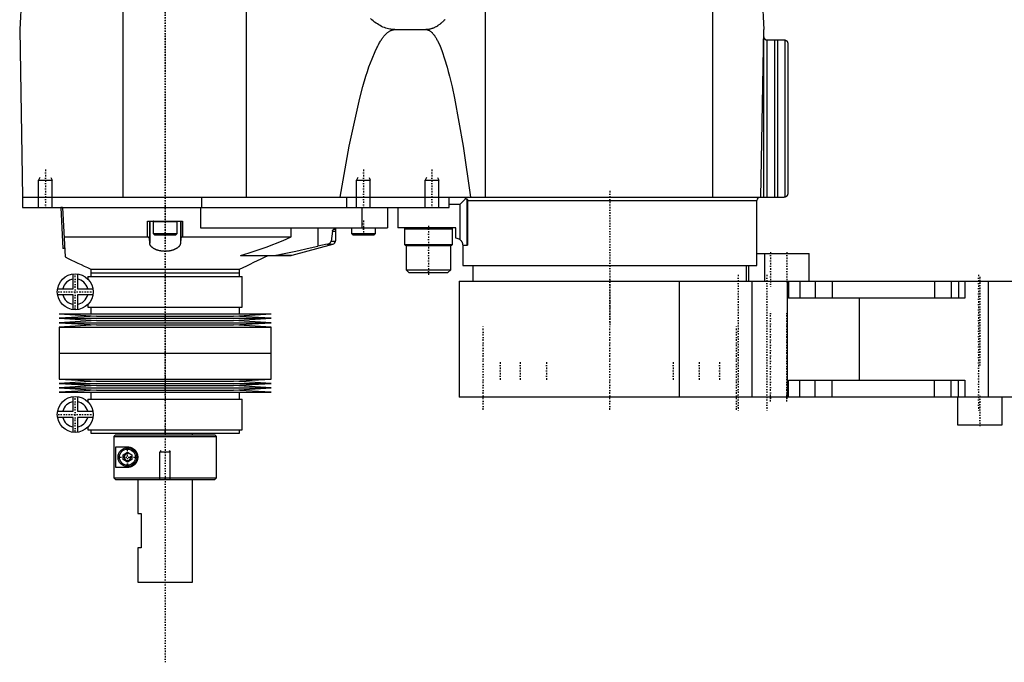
# Model space of a CAD drawing. Extents: x -342 to 171, y -1 to 583.
# Tile 1 of 3: x -342 to -55, y 67 to 254. Entities that reach past the tile are written whole.
import ezdxf

# ---------------------------------------------------------------- set-up
doc = ezdxf.new("R2010")
doc.units = 0
doc.linetypes.add('CENTER', pattern=[1.5, 0.45, -0.5, 0.05, -0.5])
for name, color, linetype in [('AM_0', 7, 'CONTINUOUS'), ('AM_10', 7, 'CONTINUOUS'), ('AM_7', 7, 'CENTER')]:
    doc.layers.add(name, color=color, linetype=linetype)

msp = doc.modelspace()

# ---------------------------------------------------------------- linework, layer by layer
at = {"layer": 'AM_0', "color": 7, "linetype": 'CONTINUOUS'}
for p, q in [((-132.14, 387.81), (-125, 251.5)), ((-276.23, 202.5), (-276.23, 373.93)), ((-312.3, 202.5), (-312.3, 343.66)), ((-339.28, 312.91), (-342.5, 251.5)), ((-206.35, 202.5), (-206.35, 280.58)), ((-139.87, 202.5), (-139.87, 257.5)), ((-342.5, 251.5), (-341.64, 202.5)), ((-232.83, 251.5), (-223.73, 251.5)), ((-125.86, 202.5), (-125, 251.5)), ((-124.98, 202.5), (-124.98, 249.17)), ((-124.11, 248.5), (-124.11, 202.5)), ((-124.03, 248.5), (-119, 248.5)), ((-121.86, 248.5), (-121.86, 202.5)), ((-120.95, 248.5), (-120.95, 202.5)), ((-118.86, 248.49), (-118.86, 202.51)), ((-118, 247.5), (-118, 203.5)), ((-341.64, 202.5), (-341.64, 199.5)), ((-341.64, 202.5), (-119, 202.5)), ((-289.22, 199.5), (-289.22, 202.5)), ((-247, 202.5), (-247, 199.5)), ((-217, 199.5), (-217, 202.5)), ((-212.08, 202.12), (-213.7, 200.5)), ((-211.7, 188.5), (-211.7, 201.99)), ((-211.57, 201.5), (-127, 201.5)), ((-211.57, 201.5), (-211.57, 188.5)), ((-127, 184.5), (-127, 201.5)), ((-341.64, 199.5), (-217, 199.5)), ((-333, 199.5), (-333.01, 199.51)), ((-330, 199.5), (-330.5, 199.47)), ((-330.5, 199.47), (-329.87, 187.49)), ((-330, 199.5), (-329.24, 185.05)), ((-289.65, 199.5), (-289.65, 193.5)), ((-242.45, 199.5), (-242.45, 193.5)), ((-235, 199.5), (-235, 193.5)), ((-232, 199.5), (-232, 193.5)), ((-217, 200.5), (-213.7, 200.5)), ((-213.7, 190.02), (-213.7, 200.5)), ((-305.09, 190.89), (-305.09, 195.5)), ((-305.09, 195.5), (-294.91, 195.5)), ((-304.57, 195.5), (-304.57, 190.4)), ((-304.5, 195.5), (-304.5, 189.07)), ((-303.5, 195.4), (-303.5, 191.9)), ((-303.5, 195.4), (-296.5, 195.4)), ((-296.5, 191.9), (-296.5, 195.4)), ((-295.5, 195.5), (-295.5, 189.07)), ((-295.43, 195.5), (-295.43, 190.4)), ((-294.91, 195.5), (-294.91, 190.89)), ((-289.65, 193.5), (-235, 193.5)), ((-263.1, 190.89), (-263.1, 193.5)), ((-255.34, 193.5), (-255.34, 188.2)), ((-250.19, 193.5), (-250.19, 189.77)), ((-245.5, 193.5), (-245.5, 191.9)), ((-238.5, 191.9), (-238.5, 193.5)), ((-215, 193.5), (-232, 193.5)), ((-229.8, 193.5), (-230, 193.3)), ((-230, 193.3), (-230, 188.7)), ((-230, 193.3), (-216, 193.3)), ((-216, 193.3), (-216.2, 193.5)), ((-216, 188.7), (-216, 193.3)), ((-215, 190.5), (-215, 193.5)), ((-329.55, 190.89), (-305.09, 190.89)), ((-304.5, 189.07), (-304.57, 190.4)), ((-303.5, 191.9), (-303.1, 191.5)), ((-303.5, 191.9), (-296.5, 191.9)), ((-303.1, 191.5), (-296.9, 191.5)), ((-296.9, 191.5), (-296.5, 191.9)), ((-295.43, 190.4), (-295.5, 189.07)), ((-294.91, 190.89), (-263.1, 190.89)), ((-251.1, 192.57), (-251.47, 189.63)), ((-251.1, 192.57), (-250.19, 192.57)), ((-245.5, 191.9), (-245.1, 191.5)), ((-245.5, 191.9), (-238.5, 191.9)), ((-245.1, 191.5), (-238.9, 191.5)), ((-238.9, 191.5), (-238.5, 191.9)), ((-329.37, 187.52), (-329.87, 187.49)), ((-262.87, 185.54), (-250.94, 188.73)), ((-252.63, 188.73), (-255.34, 188.2)), ((-252.63, 188.73), (-250.94, 188.73)), ((-251.47, 189.63), (-250.2, 189.63)), ((-250.2, 189.63), (-250.19, 189.77)), ((-230, 188.7), (-229.8, 188.5)), ((-230, 188.7), (-216, 188.7)), ((-229.8, 188.5), (-216.2, 188.5)), ((-229.4, 188.5), (-229.5, 188.4)), ((-229.5, 188.4), (-229.5, 181.3)), ((-229.5, 188.4), (-216.5, 188.4)), ((-216.5, 188.4), (-216.6, 188.5)), ((-216.5, 181.3), (-216.5, 188.4)), ((-216.2, 188.5), (-216, 188.7)), ((-213, 188.5), (-213, 182.5)), ((-213, 188.5), (-211.57, 188.5)), ((-277.92, 185.5), (-263.13, 185.5)), ((-267.83, 185.5), (-267.5, 185.54)), ((-267.5, 185.54), (-262.87, 185.54)), ((-263.13, 185.5), (-262.87, 185.54)), ((-127.03, 184.5), (-127, 184.5)), ((-127.03, 182.5), (-127.03, 184.5)), ((-127, 186), (-111.76, 186)), ((-124.76, 186), (-124.76, 178)), ((-111.76, 178), (-111.76, 186)), ((-321.74, 181.5), (-321.72, 180.36)), ((-321.74, 181.5), (-278.26, 181.5)), ((-278.28, 180.36), (-278.26, 181.5)), ((-213, 182.5), (-127.03, 182.5)), ((-210, 182.5), (-210, 178)), ((-130, 178), (-130, 182.5)), ((-129.49, 182.5), (-129.49, 178)), ((-326.85, 175.76), (-326.85, 180.08)), ((-325.65, 180.08), (-325.65, 175.76)), ((-322.55, 179.36), (-322.55, 178.58)), ((-322.55, 179.36), (-277.45, 179.36)), ((-321.75, 180.36), (-321.75, 179.36)), ((-321.75, 180.36), (-278.25, 180.36)), ((-278.25, 179.36), (-278.25, 180.36)), ((-277.45, 170.36), (-277.45, 179.36)), ((-229.5, 181.3), (-228.7, 180.5)), ((-229.5, 181.3), (-216.5, 181.3)), ((-228.7, 180.5), (-217.3, 180.5)), ((-217.3, 180.5), (-216.5, 181.3)), ((-331.42, 175.76), (-326.85, 175.76)), ((-325.65, 175.76), (-321.08, 175.76)), ((-214, 178), (-214, 144)), ((-214, 178), (48.48, 178)), ((-149.62, 144), (-149.62, 178)), ((-128.4, 144), (-128.4, 178)), ((-118.07, 144), (-118.07, 178)), ((-117.73, 178), (-117.73, 173)), ((-114.43, 178), (-114.43, 173)), ((-109.93, 178), (-109.93, 173)), ((-105.01, 178), (-105.01, 173)), ((-75.12, 178), (-75.12, 173)), ((-70.18, 178), (-70.18, 173)), ((-68.11, 178), (-68.11, 173)), ((-66.19, 178), (-66.19, 173)), ((-59.25, 144), (-59.25, 178)), ((-326.85, 173.96), (-331.42, 173.96)), ((-326.85, 169.64), (-326.85, 173.96)), ((-325.65, 173.96), (-325.65, 169.64)), ((-321.08, 173.96), (-325.65, 173.96)), ((-66.19, 173), (-117.73, 173)), ((-97, 149), (-97, 173)), ((-322.55, 171.14), (-322.55, 170.36)), ((-322.55, 170.36), (-277.45, 170.36)), ((-321.75, 170.36), (-321.75, 168.36)), ((-278.25, 168.36), (-278.25, 170.36)), ((-331, 168.36), (-320, 167.72)), ((-331, 168.36), (-269, 168.36)), ((-320, 167.72), (-331, 167.09)), ((-331, 167.09), (-320, 166.46)), ((-331, 167.09), (-269, 167.09)), ((-320, 167.72), (-280, 167.72)), ((-280, 167.72), (-269, 168.36)), ((-269, 167.09), (-280, 167.72)), ((-280, 166.46), (-269, 167.09)), ((-320, 166.46), (-331, 165.82)), ((-331, 165.82), (-320, 165.19)), ((-331, 165.82), (-269, 165.82)), ((-320, 165.19), (-331, 164.55)), ((-331, 164.55), (-331, 156.93)), ((-331, 164.55), (-269, 164.55)), ((-320, 166.46), (-280, 166.46)), ((-320, 165.19), (-280, 165.19)), ((-269, 165.82), (-280, 166.46)), ((-280, 165.19), (-269, 165.82)), ((-269, 164.55), (-280, 165.19)), ((-269, 156.93), (-269, 164.55)), ((-331, 156.93), (-269, 156.93)), ((-331, 156.93), (-331, 149.31)), ((-331, 156.93), (-269, 156.93)), ((-269, 149.31), (-269, 156.93)), ((-331, 149.31), (-320, 148.68)), ((-331, 149.31), (-269, 149.31)), ((-320, 148.68), (-331, 148.04)), ((-331, 148.04), (-320, 147.41)), ((-331, 148.04), (-269, 148.04)), ((-320, 147.41), (-331, 146.77)), ((-320, 148.68), (-280, 148.68)), ((-320, 147.41), (-280, 147.41)), ((-280, 148.68), (-269, 149.31)), ((-269, 148.04), (-280, 148.68)), ((-280, 147.41), (-269, 148.04)), ((-269, 146.77), (-280, 147.41)), ((-117.73, 149), (-66.19, 149)), ((-117.73, 144), (-117.73, 149)), ((-114.43, 144), (-114.43, 149)), ((-109.93, 144), (-109.93, 149)), ((-105.01, 144), (-105.01, 149)), ((-75.12, 144), (-75.12, 149)), ((-70.18, 144), (-70.18, 149)), ((-68.11, 144), (-68.11, 149)), ((-66.19, 149), (-66.19, 144)), ((-331, 146.77), (-320, 146.13)), ((-331, 146.77), (-269, 146.77)), ((-320, 146.13), (-331, 145.5)), ((-331, 145.5), (-269, 145.5)), ((-326.85, 139.9), (-326.85, 144.22)), ((-325.65, 144.22), (-325.65, 139.9)), ((-321.75, 145.5), (-321.75, 143.5)), ((-320, 146.13), (-280, 146.13)), ((-280, 146.13), (-269, 146.77)), ((-269, 145.5), (-280, 146.13)), ((-278.25, 143.5), (-278.25, 145.5)), ((48.48, 144), (-214, 144)), ((-68.34, 144), (-68.34, 136)), ((-55.34, 136), (-55.34, 144)), ((-322.55, 143.5), (-322.55, 142.72)), ((-322.55, 143.5), (-277.45, 143.5)), ((-277.45, 134.5), (-277.45, 143.5)), ((-331.42, 139.9), (-326.85, 139.9)), ((-325.65, 139.9), (-321.08, 139.9)), ((-326.85, 138.1), (-331.42, 138.1)), ((-326.85, 133.78), (-326.85, 138.1)), ((-325.65, 138.1), (-325.65, 133.78)), ((-321.08, 138.1), (-325.65, 138.1)), ((-68.34, 136), (-55.34, 136)), ((-322.55, 135.28), (-322.55, 134.5)), ((-322.55, 134.5), (-277.45, 134.5)), ((-321.75, 134.5), (-321.75, 133.5)), ((-321.75, 133.5), (-278.25, 133.5)), ((-314.48, 133), (-314.98, 132.5)), ((-314.98, 132.5), (-285, 132.5)), ((-314.98, 132.5), (-314.98, 120.5)), ((-314.48, 133), (-285.5, 133)), ((-292, 133), (-292, 133.5)), ((-285, 132.5), (-285.5, 133)), ((-285, 120.5), (-285, 132.5)), ((-278.25, 133.5), (-278.25, 134.5)), ((-314.39, 129.5), (-311, 129.5)), ((-314.39, 123.5), (-314.39, 129.5)), ((-312.25, 127.22), (-311, 127.94)), ((-312.25, 125.78), (-312.25, 127.22)), ((-311, 127.94), (-309.75, 127.22)), ((-309.75, 127.22), (-309.75, 125.78)), ((-311, 125.06), (-312.25, 125.78)), ((-309.75, 125.78), (-311, 125.06)), ((-311, 123.5), (-314.39, 123.5)), ((-314.98, 120.5), (-285, 120.5)), ((-314.48, 120), (-314.98, 120.5)), ((-314.48, 120), (-285.5, 120)), ((-308, 120), (-308, 110)), ((-292, 90), (-292, 120)), ((-285.5, 120), (-285, 120.5)), ((-308, 110), (-307, 110)), ((-307, 110), (-307, 100)), ((-308, 100), (-308, 90)), ((-307, 100), (-308, 100)), ((-308, 90), (-292, 90))]:
    msp.add_line(p, q, dxfattribs=at)
for points in [[(-232.83, 251.5, 0), (-233.03, 251.5, 0), (-233.44, 251.52, 0), (-233.85, 251.57, 0), (-234.05, 251.6, 0), (-234.26, 251.63, 0), (-234.66, 251.71, 0), (-235.07, 251.82, 0), (-235.48, 251.95, 0), (-235.89, 252.09, 0), (-236.3, 252.26, 0), (-236.5, 252.36, 0), (-236.7, 252.45, 0), (-237.11, 252.67, 0), (-237.52, 252.9, 0), (-237.93, 253.15, 0), (-238.33, 253.43, 0), (-238.74, 253.72, 0), (-238.94, 253.88, 0), (-239.15, 254.04, 0), (-239.55, 254.38, 0), (-239.96, 254.74, 0)], [(-218.15, 254.47, 0), (-218.31, 254.3, 0), (-218.39, 254.22, 0), (-218.48, 254.14, 0), (-218.64, 253.98, 0), (-218.8, 253.82, 0), (-218.96, 253.68, 0), (-219.12, 253.53, 0), (-219.28, 253.39, 0), (-219.36, 253.32, 0), (-219.44, 253.26, 0), (-219.61, 253.13, 0), (-219.77, 253, 0), (-219.93, 252.88, 0), (-220.09, 252.77, 0), (-220.25, 252.66, 0), (-220.33, 252.6, 0), (-220.41, 252.55, 0), (-220.58, 252.45, 0), (-220.74, 252.36, 0), (-220.82, 252.31, 0), (-220.9, 252.27, 0), (-221.06, 252.18, 0), (-221.22, 252.1, 0), (-221.3, 252.06, 0), (-221.38, 252.03, 0), (-221.55, 251.96, 0), (-221.71, 251.89, 0), (-221.87, 251.83, 0), (-222.03, 251.78, 0), (-222.19, 251.73, 0), (-222.27, 251.7, 0), (-222.36, 251.68, 0), (-222.52, 251.64, 0), (-222.68, 251.61, 0), (-222.84, 251.58, 0), (-223, 251.55, 0), (-223.16, 251.53, 0), (-223.24, 251.52, 0), (-223.33, 251.52, 0), (-223.49, 251.51, 0), (-223.65, 251.5, 0), (-223.73, 251.5, 0)], [(-248.83, 202.5, 0), (-246.17, 217.46, 0), (-243.06, 231.49, 0), (-242.17, 234.82, 0), (-241.28, 237.84, 0), (-240.84, 239.24, 0), (-240.39, 240.57, 0), (-239.51, 242.99, 0), (-238.62, 245.11, 0), (-238.1, 246.2, 0), (-237.95, 246.5, 0), (-237.8, 246.78, 0), (-237.73, 246.92, 0), (-237.65, 247.06, 0), (-237.5, 247.33, 0), (-237.36, 247.59, 0), (-237.21, 247.84, 0), (-237.06, 248.08, 0), (-236.91, 248.32, 0), (-236.84, 248.43, 0), (-236.76, 248.55, 0), (-236.61, 248.77, 0), (-236.47, 248.98, 0), (-236.32, 249.18, 0), (-236.17, 249.37, 0), (-236.02, 249.56, 0), (-235.95, 249.65, 0), (-235.87, 249.73, 0), (-235.72, 249.9, 0), (-235.58, 250.06, 0), (-235.5, 250.14, 0), (-235.43, 250.21, 0), (-235.28, 250.36, 0), (-235.13, 250.49, 0), (-235.06, 250.55, 0), (-234.98, 250.62, 0), (-234.83, 250.73, 0), (-234.68, 250.84, 0), (-234.54, 250.94, 0), (-234.39, 251.04, 0), (-234.24, 251.12, 0), (-234.17, 251.16, 0), (-234.09, 251.2, 0), (-233.94, 251.26, 0), (-233.79, 251.32, 0), (-233.65, 251.37, 0), (-233.5, 251.41, 0), (-233.35, 251.45, 0), (-233.28, 251.46, 0), (-233.2, 251.47, 0), (-233.05, 251.49, 0), (-232.9, 251.5, 0), (-232.83, 251.5, 0)], [(-223.73, 251.5, 0), (-223.67, 251.5, 0), (-223.55, 251.49, 0), (-223.43, 251.47, 0), (-223.37, 251.46, 0), (-223.31, 251.45, 0), (-223.19, 251.41, 0), (-223.06, 251.37, 0), (-222.94, 251.32, 0), (-222.82, 251.26, 0), (-222.7, 251.2, 0), (-222.64, 251.16, 0), (-222.58, 251.12, 0), (-222.46, 251.04, 0), (-222.34, 250.94, 0), (-222.22, 250.84, 0), (-222.1, 250.73, 0), (-221.97, 250.62, 0), (-221.91, 250.55, 0), (-221.85, 250.49, 0), (-221.73, 250.35, 0), (-221.61, 250.21, 0), (-221.55, 250.14, 0), (-221.49, 250.06, 0), (-221.37, 249.9, 0), (-221.25, 249.73, 0), (-221.19, 249.64, 0), (-221.13, 249.56, 0), (-221.01, 249.37, 0), (-220.88, 249.18, 0), (-220.76, 248.97, 0), (-220.64, 248.76, 0), (-220.52, 248.55, 0), (-220.46, 248.43, 0), (-220.4, 248.32, 0), (-220.28, 248.08, 0), (-220.16, 247.84, 0), (-219.73, 246.92, 0), (-219.01, 245.1, 0), (-218.28, 242.98, 0), (-217.56, 240.56, 0), (-217.2, 239.24, 0), (-216.83, 237.84, 0), (-216.11, 234.81, 0), (-215.38, 231.48, 0), (-212.85, 217.46, 0), (-210.69, 202.5, 0)], [(-124.98, 249.17, 0), (-124.98, 249.17, 0), (-124.98, 249.17, 0), (-124.98, 249.17, 0), (-124.98, 249.16, 0), (-124.98, 249.16, 0), (-124.97, 249.16, 0), (-124.97, 249.16, 0), (-124.97, 249.15, 0), (-124.97, 249.15, 0), (-124.97, 249.14, 0), (-124.97, 249.14, 0), (-124.97, 249.14, 0), (-124.96, 249.13, 0), (-124.96, 249.13, 0), (-124.96, 249.12, 0), (-124.96, 249.11, 0), (-124.95, 249.11, 0), (-124.95, 249.1, 0), (-124.95, 249.1, 0), (-124.95, 249.09, 0), (-124.95, 249.09, 0), (-124.94, 249.08, 0), (-124.94, 249.08, 0), (-124.94, 249.07, 0), (-124.94, 249.07, 0), (-124.93, 249.06, 0), (-124.93, 249.06, 0), (-124.93, 249.05, 0), (-124.92, 249.04, 0), (-124.91, 249.02, 0), (-124.88, 248.97, 0), (-124.85, 248.92, 0), (-124.81, 248.87, 0), (-124.77, 248.82, 0), (-124.74, 248.79, 0), (-124.72, 248.77, 0), (-124.69, 248.74, 0), (-124.68, 248.74, 0), (-124.67, 248.73, 0), (-124.67, 248.72, 0), (-124.66, 248.72, 0), (-124.65, 248.71, 0), (-124.64, 248.71, 0), (-124.63, 248.7, 0), (-124.62, 248.69, 0), (-124.61, 248.68, 0), (-124.61, 248.68, 0), (-124.6, 248.68, 0), (-124.59, 248.67, 0), (-124.58, 248.66, 0), (-124.57, 248.66, 0), (-124.56, 248.65, 0), (-124.55, 248.64, 0), (-124.54, 248.64, 0), (-124.54, 248.64, 0), (-124.53, 248.63, 0), (-124.52, 248.62, 0), (-124.5, 248.62, 0), (-124.49, 248.61, 0), (-124.48, 248.6, 0), (-124.47, 248.6, 0), (-124.47, 248.6, 0), (-124.46, 248.59, 0), (-124.44, 248.59, 0), (-124.43, 248.58, 0), (-124.42, 248.58, 0), (-124.41, 248.57, 0), (-124.4, 248.57, 0), (-124.39, 248.57, 0), (-124.38, 248.56, 0), (-124.37, 248.56, 0), (-124.36, 248.55, 0), (-124.35, 248.55, 0), (-124.34, 248.55, 0), (-124.33, 248.54, 0), (-124.32, 248.54, 0), (-124.31, 248.54, 0), (-124.3, 248.54, 0), (-124.29, 248.53, 0), (-124.27, 248.53, 0), (-124.26, 248.53, 0), (-124.25, 248.52, 0), (-124.24, 248.52, 0), (-124.23, 248.52, 0), (-124.22, 248.52, 0), (-124.2, 248.51, 0), (-124.19, 248.51, 0), (-124.18, 248.51, 0), (-124.16, 248.51, 0), (-124.16, 248.51, 0), (-124.15, 248.51, 0), (-124.13, 248.5, 0), (-124.12, 248.5, 0), (-124.11, 248.5, 0)], [(-124.11, 248.5, 0), (-124.1, 248.5, 0), (-124.07, 248.5, 0), (-124.05, 248.5, 0), (-124.03, 248.5, 0)], [(-119, 248.5, 0), (-118.98, 248.5, 0), (-118.93, 248.5, 0), (-118.88, 248.49, 0), (-118.86, 248.49, 0)], [(-118.86, 248.49, 0), (-118.85, 248.49, 0), (-118.84, 248.49, 0), (-118.82, 248.48, 0), (-118.82, 248.48, 0), (-118.81, 248.48, 0), (-118.79, 248.48, 0), (-118.78, 248.47, 0), (-118.76, 248.47, 0), (-118.75, 248.47, 0), (-118.73, 248.46, 0), (-118.72, 248.46, 0), (-118.72, 248.46, 0), (-118.7, 248.45, 0), (-118.69, 248.45, 0), (-118.67, 248.45, 0), (-118.66, 248.44, 0), (-118.64, 248.43, 0), (-118.64, 248.43, 0), (-118.63, 248.43, 0), (-118.62, 248.42, 0), (-118.6, 248.42, 0), (-118.6, 248.41, 0), (-118.59, 248.41, 0), (-118.57, 248.41, 0), (-118.56, 248.4, 0), (-118.55, 248.4, 0), (-118.55, 248.39, 0), (-118.54, 248.39, 0), (-118.52, 248.38, 0), (-118.51, 248.37, 0), (-118.5, 248.36, 0), (-118.49, 248.36, 0), (-118.48, 248.35, 0), (-118.47, 248.35, 0), (-118.46, 248.34, 0), (-118.45, 248.34, 0), (-118.44, 248.33, 0), (-118.43, 248.32, 0), (-118.42, 248.31, 0), (-118.41, 248.31, 0), (-118.41, 248.3, 0), (-118.39, 248.3, 0), (-118.38, 248.29, 0), (-118.37, 248.28, 0), (-118.36, 248.27, 0), (-118.35, 248.26, 0), (-118.35, 248.26, 0), (-118.34, 248.25, 0), (-118.33, 248.25, 0), (-118.32, 248.24, 0), (-118.31, 248.23, 0), (-118.3, 248.22, 0), (-118.3, 248.21, 0), (-118.29, 248.21, 0), (-118.29, 248.2, 0), (-118.28, 248.19, 0), (-118.27, 248.18, 0), (-118.24, 248.15, 0), (-118.21, 248.12, 0), (-118.19, 248.09, 0), (-118.15, 248.03, 0), (-118.11, 247.96, 0), (-118.08, 247.9, 0), (-118.06, 247.83, 0), (-118.04, 247.8, 0), (-118.04, 247.78, 0), (-118.04, 247.77, 0), (-118.04, 247.77, 0), (-118.03, 247.76, 0), (-118.03, 247.75, 0), (-118.03, 247.74, 0), (-118.03, 247.73, 0), (-118.03, 247.73, 0), (-118.02, 247.71, 0), (-118.02, 247.7, 0), (-118.02, 247.7, 0), (-118.02, 247.69, 0), (-118.02, 247.68, 0), (-118.01, 247.67, 0), (-118.01, 247.65, 0), (-118.01, 247.64, 0), (-118.01, 247.63, 0), (-118.01, 247.62, 0), (-118.01, 247.62, 0), (-118.01, 247.6, 0), (-118, 247.59, 0), (-118, 247.58, 0), (-118, 247.56, 0), (-118, 247.55, 0), (-118, 247.54, 0), (-118, 247.54, 0), (-118, 247.52, 0), (-118, 247.51, 0), (-118, 247.5, 0)], [(-118.86, 248.49, 0), (-118.85, 248.49, 0), (-118.84, 248.49, 0), (-118.82, 248.48, 0), (-118.82, 248.48, 0), (-118.81, 248.48, 0), (-118.79, 248.48, 0), (-118.78, 248.47, 0), (-118.76, 248.47, 0), (-118.75, 248.47, 0), (-118.73, 248.46, 0), (-118.72, 248.46, 0), (-118.72, 248.46, 0), (-118.7, 248.45, 0), (-118.69, 248.45, 0), (-118.67, 248.45, 0), (-118.66, 248.44, 0), (-118.64, 248.43, 0), (-118.64, 248.43, 0), (-118.63, 248.43, 0), (-118.62, 248.42, 0), (-118.6, 248.42, 0), (-118.6, 248.41, 0), (-118.59, 248.41, 0), (-118.57, 248.41, 0), (-118.56, 248.4, 0), (-118.55, 248.4, 0), (-118.55, 248.39, 0), (-118.54, 248.39, 0), (-118.52, 248.38, 0), (-118.51, 248.37, 0), (-118.5, 248.36, 0), (-118.49, 248.36, 0), (-118.48, 248.35, 0), (-118.47, 248.35, 0), (-118.46, 248.34, 0), (-118.45, 248.34, 0), (-118.44, 248.33, 0), (-118.43, 248.32, 0), (-118.42, 248.31, 0), (-118.41, 248.31, 0), (-118.41, 248.3, 0), (-118.39, 248.3, 0), (-118.38, 248.29, 0), (-118.37, 248.28, 0), (-118.36, 248.27, 0), (-118.35, 248.26, 0), (-118.35, 248.26, 0), (-118.34, 248.25, 0), (-118.33, 248.25, 0), (-118.32, 248.24, 0), (-118.31, 248.23, 0), (-118.3, 248.22, 0), (-118.3, 248.21, 0), (-118.29, 248.21, 0), (-118.29, 248.2, 0), (-118.28, 248.19, 0), (-118.27, 248.18, 0), (-118.24, 248.15, 0), (-118.21, 248.12, 0), (-118.19, 248.09, 0), (-118.15, 248.03, 0), (-118.11, 247.96, 0), (-118.08, 247.9, 0), (-118.06, 247.83, 0), (-118.04, 247.8, 0), (-118.04, 247.78, 0), (-118.04, 247.77, 0), (-118.04, 247.77, 0), (-118.03, 247.76, 0), (-118.03, 247.75, 0), (-118.03, 247.74, 0), (-118.03, 247.73, 0), (-118.03, 247.73, 0), (-118.02, 247.71, 0), (-118.02, 247.7, 0), (-118.02, 247.7, 0), (-118.02, 247.69, 0), (-118.02, 247.68, 0), (-118.01, 247.67, 0), (-118.01, 247.65, 0), (-118.01, 247.64, 0), (-118.01, 247.63, 0), (-118.01, 247.62, 0), (-118.01, 247.62, 0), (-118.01, 247.6, 0), (-118, 247.59, 0), (-118, 247.58, 0), (-118, 247.56, 0), (-118, 247.55, 0), (-118, 247.54, 0), (-118, 247.54, 0), (-118, 247.52, 0), (-118, 247.51, 0), (-118, 247.5, 0)], [(-212.6, 202.5, 0), (-212.59, 202.5, 0), (-212.55, 202.5, 0), (-212.52, 202.49, 0), (-212.51, 202.49, 0), (-212.49, 202.49, 0), (-212.46, 202.48, 0), (-212.43, 202.46, 0), (-212.39, 202.45, 0), (-212.36, 202.43, 0), (-212.33, 202.42, 0), (-212.32, 202.4, 0), (-212.3, 202.39, 0), (-212.27, 202.37, 0), (-212.24, 202.34, 0), (-212.22, 202.32, 0), (-212.19, 202.29, 0), (-212.16, 202.25, 0), (-212.15, 202.24, 0), (-212.14, 202.22, 0), (-212.11, 202.18, 0), (-212.09, 202.14, 0), (-212.08, 202.12, 0)], [(-212.08, 202.12, 0), (-212.06, 202.1, 0), (-212.02, 202.06, 0), (-211.98, 202.02, 0), (-211.96, 202.01, 0), (-211.94, 201.99, 0), (-211.9, 201.95, 0), (-211.87, 201.92, 0), (-211.85, 201.91, 0), (-211.85, 201.9, 0), (-211.84, 201.9, 0), (-211.84, 201.9, 0), (-211.84, 201.89, 0), (-211.83, 201.89, 0), (-211.83, 201.89, 0), (-211.83, 201.88, 0), (-211.82, 201.88, 0), (-211.82, 201.87, 0), (-211.81, 201.87, 0), (-211.81, 201.87, 0), (-211.81, 201.87, 0), (-211.8, 201.87, 0), (-211.8, 201.86, 0), (-211.8, 201.86, 0), (-211.79, 201.86, 0), (-211.79, 201.86, 0), (-211.79, 201.86, 0), (-211.78, 201.86, 0), (-211.78, 201.85, 0), (-211.78, 201.85, 0), (-211.78, 201.85, 0), (-211.77, 201.85, 0), (-211.77, 201.85, 0), (-211.77, 201.85, 0), (-211.77, 201.85, 0), (-211.76, 201.85, 0), (-211.76, 201.85, 0), (-211.76, 201.85, 0), (-211.76, 201.85, 0), (-211.75, 201.85, 0), (-211.75, 201.85, 0), (-211.75, 201.85, 0), (-211.75, 201.85, 0), (-211.75, 201.85, 0), (-211.74, 201.85, 0), (-211.74, 201.86, 0), (-211.74, 201.86, 0), (-211.74, 201.86, 0), (-211.74, 201.86, 0), (-211.73, 201.86, 0), (-211.73, 201.86, 0), (-211.73, 201.87, 0), (-211.73, 201.87, 0), (-211.73, 201.87, 0), (-211.72, 201.87, 0), (-211.72, 201.87, 0), (-211.72, 201.88, 0), (-211.72, 201.88, 0), (-211.72, 201.89, 0), (-211.71, 201.91, 0), (-211.71, 201.92, 0), (-211.7, 201.93, 0), (-211.7, 201.96, 0), (-211.7, 201.98, 0), (-211.7, 201.99, 0)], [(-211.7, 201.99, 0), (-211.69, 201.97, 0), (-211.68, 201.95, 0), (-211.67, 201.92, 0), (-211.66, 201.91, 0), (-211.66, 201.9, 0), (-211.64, 201.87, 0), (-211.63, 201.85, 0), (-211.62, 201.82, 0), (-211.62, 201.8, 0), (-211.61, 201.77, 0), (-211.6, 201.75, 0), (-211.6, 201.74, 0), (-211.59, 201.71, 0), (-211.59, 201.68, 0), (-211.58, 201.65, 0), (-211.58, 201.63, 0), (-211.57, 201.6, 0), (-211.57, 201.58, 0), (-211.57, 201.57, 0), (-211.57, 201.54, 0), (-211.57, 201.51, 0), (-211.57, 201.5, 0)], [(-118.86, 202.51, 0), (-118.88, 202.51, 0), (-118.93, 202.5, 0), (-118.98, 202.5, 0), (-119, 202.5, 0)], [(-118, 203.5, 0), (-118, 203.49, 0), (-118, 203.48, 0), (-118, 203.46, 0), (-118, 203.46, 0), (-118, 203.45, 0), (-118, 203.44, 0), (-118, 203.42, 0), (-118, 203.41, 0), (-118.01, 203.4, 0), (-118.01, 203.38, 0), (-118.01, 203.38, 0), (-118.01, 203.37, 0), (-118.01, 203.36, 0), (-118.01, 203.35, 0), (-118.01, 203.33, 0), (-118.02, 203.32, 0), (-118.02, 203.31, 0), (-118.02, 203.3, 0), (-118.02, 203.3, 0), (-118.02, 203.29, 0), (-118.03, 203.27, 0), (-118.03, 203.27, 0), (-118.03, 203.26, 0), (-118.03, 203.25, 0), (-118.03, 203.24, 0), (-118.04, 203.23, 0), (-118.04, 203.23, 0), (-118.04, 203.22, 0), (-118.04, 203.2, 0), (-118.06, 203.17, 0), (-118.08, 203.1, 0), (-118.11, 203.04, 0), (-118.15, 202.97, 0), (-118.19, 202.91, 0), (-118.21, 202.88, 0), (-118.24, 202.85, 0), (-118.27, 202.82, 0), (-118.28, 202.81, 0), (-118.29, 202.8, 0), (-118.29, 202.79, 0), (-118.3, 202.79, 0), (-118.3, 202.78, 0), (-118.31, 202.77, 0), (-118.32, 202.76, 0), (-118.33, 202.75, 0), (-118.34, 202.75, 0), (-118.35, 202.74, 0), (-118.35, 202.74, 0), (-118.36, 202.73, 0), (-118.37, 202.72, 0), (-118.38, 202.71, 0), (-118.39, 202.7, 0), (-118.41, 202.7, 0), (-118.41, 202.69, 0), (-118.42, 202.69, 0), (-118.43, 202.68, 0), (-118.44, 202.67, 0), (-118.45, 202.66, 0), (-118.46, 202.66, 0), (-118.47, 202.65, 0), (-118.48, 202.65, 0), (-118.49, 202.64, 0), (-118.5, 202.64, 0), (-118.51, 202.63, 0), (-118.52, 202.62, 0), (-118.54, 202.61, 0), (-118.55, 202.61, 0), (-118.55, 202.6, 0), (-118.56, 202.6, 0), (-118.57, 202.59, 0), (-118.59, 202.59, 0), (-118.6, 202.59, 0), (-118.6, 202.58, 0), (-118.62, 202.58, 0), (-118.63, 202.57, 0), (-118.64, 202.57, 0), (-118.64, 202.57, 0), (-118.66, 202.56, 0), (-118.67, 202.55, 0), (-118.69, 202.55, 0), (-118.7, 202.55, 0), (-118.72, 202.54, 0), (-118.72, 202.54, 0), (-118.73, 202.54, 0), (-118.75, 202.53, 0), (-118.76, 202.53, 0), (-118.78, 202.53, 0), (-118.79, 202.52, 0), (-118.81, 202.52, 0), (-118.82, 202.52, 0), (-118.82, 202.52, 0), (-118.84, 202.51, 0), (-118.85, 202.51, 0), (-118.86, 202.51, 0)], [(-251.1, 192.57, 0), (-251.1, 192.57, 0), (-251.1, 192.58, 0), (-251.1, 192.58, 0), (-251.1, 192.58, 0), (-251.1, 192.58, 0), (-251.1, 192.59, 0), (-251.1, 192.59, 0), (-251.1, 192.59, 0), (-251.09, 192.6, 0), (-251.09, 192.6, 0), (-251.09, 192.6, 0), (-251.09, 192.6, 0), (-251.09, 192.61, 0), (-251.09, 192.61, 0), (-251.09, 192.61, 0), (-251.09, 192.62, 0), (-251.09, 192.62, 0), (-251.09, 192.62, 0), (-251.09, 192.62, 0), (-251.09, 192.63, 0), (-251.09, 192.63, 0), (-251.09, 192.63, 0), (-251.08, 192.64, 0), (-251.08, 192.66, 0), (-251.07, 192.68, 0), (-251.07, 192.7, 0), (-251.06, 192.71, 0), (-251.05, 192.73, 0), (-251.05, 192.74, 0), (-251.05, 192.74, 0), (-251.04, 192.76, 0), (-251.03, 192.77, 0), (-251.02, 192.79, 0), (-251.01, 192.8, 0), (-251.01, 192.81, 0), (-251, 192.82, 0), (-251, 192.83, 0), (-250.99, 192.84, 0), (-250.98, 192.85, 0), (-250.97, 192.86, 0), (-250.97, 192.86, 0), (-250.96, 192.88, 0), (-250.95, 192.89, 0), (-250.94, 192.9, 0), (-250.94, 192.9, 0), (-250.93, 192.91, 0), (-250.92, 192.93, 0), (-250.91, 192.94, 0), (-250.9, 192.95, 0), (-250.88, 192.96, 0), (-250.88, 192.96, 0), (-250.87, 192.97, 0), (-250.86, 192.98, 0), (-250.85, 192.99, 0), (-250.8, 193.03, 0), (-250.72, 193.08, 0), (-250.64, 193.12, 0), (-250.56, 193.16, 0), (-250.53, 193.17, 0), (-250.49, 193.19, 0), (-250.42, 193.2, 0), (-250.37, 193.22, 0), (-250.32, 193.22, 0), (-250.28, 193.22, 0), (-250.24, 193.21, 0), (-250.23, 193.2, 0), (-250.22, 193.19, 0), (-250.2, 193.17, 0), (-250.19, 193.13, 0), (-250.19, 193.11, 0)], [(-304.57, 190.4, 0), (-304.57, 190.42, 0), (-304.58, 190.45, 0), (-304.58, 190.48, 0), (-304.59, 190.49, 0), (-304.6, 190.51, 0), (-304.61, 190.54, 0), (-304.63, 190.57, 0), (-304.65, 190.6, 0), (-304.67, 190.63, 0), (-304.7, 190.66, 0), (-304.71, 190.67, 0), (-304.73, 190.69, 0), (-304.76, 190.71, 0), (-304.8, 190.74, 0), (-304.83, 190.77, 0), (-304.87, 190.79, 0), (-304.92, 190.82, 0), (-304.94, 190.83, 0), (-304.96, 190.84, 0), (-305.01, 190.86, 0), (-305.07, 190.88, 0), (-305.09, 190.89, 0)], [(-294.91, 190.89, 0), (-294.93, 190.88, 0), (-294.99, 190.86, 0), (-295.03, 190.84, 0), (-295.06, 190.83, 0), (-295.08, 190.82, 0), (-295.12, 190.79, 0), (-295.17, 190.77, 0), (-295.2, 190.74, 0), (-295.24, 190.71, 0), (-295.27, 190.69, 0), (-295.29, 190.67, 0), (-295.3, 190.66, 0), (-295.33, 190.63, 0), (-295.35, 190.6, 0), (-295.37, 190.57, 0), (-295.39, 190.54, 0), (-295.4, 190.51, 0), (-295.41, 190.49, 0), (-295.42, 190.48, 0), (-295.42, 190.45, 0), (-295.43, 190.42, 0), (-295.43, 190.4, 0)], [(-277.92, 185.5, 0), (-275.41, 186.24, 0), (-270.43, 187.93, 0), (-265.52, 189.86, 0), (-263.1, 190.89, 0)], [(-213.7, 190.02, 0), (-213.66, 189.99, 0), (-213.59, 189.92, 0), (-213.53, 189.85, 0), (-213.5, 189.82, 0), (-213.47, 189.78, 0), (-213.41, 189.71, 0), (-213.35, 189.63, 0), (-213.3, 189.55, 0), (-213.25, 189.46, 0), (-213.2, 189.38, 0), (-213.18, 189.34, 0), (-213.16, 189.29, 0), (-213.13, 189.2, 0), (-213.1, 189.11, 0), (-213.07, 189.02, 0), (-213.05, 188.92, 0), (-213.03, 188.83, 0), (-213.02, 188.78, 0), (-213.01, 188.74, 0), (-213.01, 188.64, 0), (-213, 188.55, 0), (-213, 188.5, 0)], [(-295.5, 189.07, 0), (-295.5, 189.03, 0), (-295.51, 188.97, 0), (-295.52, 188.91, 0), (-295.53, 188.87, 0), (-295.53, 188.84, 0), (-295.55, 188.78, 0), (-295.57, 188.71, 0), (-295.59, 188.65, 0), (-295.62, 188.59, 0), (-295.65, 188.52, 0), (-295.67, 188.49, 0), (-295.68, 188.46, 0), (-295.72, 188.4, 0), (-295.76, 188.33, 0), (-295.8, 188.27, 0), (-295.85, 188.21, 0), (-295.9, 188.15, 0), (-295.92, 188.12, 0), (-295.95, 188.09, 0), (-296.01, 188.03, 0), (-296.06, 187.97, 0), (-296.09, 187.94, 0), (-296.13, 187.91, 0), (-296.19, 187.85, 0), (-296.26, 187.79, 0), (-296.29, 187.77, 0), (-296.33, 187.74, 0), (-296.4, 187.68, 0), (-296.48, 187.63, 0), (-296.56, 187.57, 0), (-296.65, 187.52, 0), (-296.73, 187.47, 0), (-296.78, 187.44, 0), (-296.82, 187.42, 0), (-296.91, 187.37, 0), (-297.01, 187.32, 0), (-297.1, 187.27, 0), (-297.21, 187.22, 0), (-297.31, 187.18, 0), (-297.36, 187.16, 0), (-297.41, 187.14, 0), (-297.52, 187.09, 0), (-297.63, 187.05, 0), (-297.75, 187.02, 0), (-297.86, 186.98, 0), (-297.98, 186.95, 0), (-298.04, 186.93, 0), (-298.1, 186.91, 0), (-298.22, 186.88, 0), (-298.34, 186.85, 0), (-298.47, 186.83, 0), (-298.6, 186.8, 0), (-298.72, 186.78, 0), (-298.79, 186.77, 0), (-298.85, 186.76, 0), (-298.99, 186.74, 0), (-299.12, 186.72, 0), (-299.25, 186.71, 0), (-299.39, 186.7, 0), (-299.52, 186.69, 0), (-299.59, 186.68, 0), (-299.66, 186.68, 0), (-299.79, 186.67, 0), (-299.93, 186.67, 0), (-300, 186.67, 0), (-300.07, 186.67, 0), (-300.2, 186.67, 0), (-300.34, 186.68, 0), (-300.41, 186.68, 0), (-300.48, 186.69, 0), (-300.61, 186.7, 0), (-300.75, 186.71, 0), (-300.88, 186.72, 0), (-301.01, 186.74, 0), (-301.15, 186.76, 0), (-301.21, 186.77, 0), (-301.28, 186.78, 0), (-301.4, 186.8, 0), (-301.53, 186.82, 0), (-301.66, 186.85, 0), (-301.78, 186.88, 0), (-301.9, 186.91, 0), (-301.96, 186.93, 0), (-302.02, 186.95, 0), (-302.14, 186.98, 0), (-302.25, 187.02, 0), (-302.37, 187.05, 0), (-302.48, 187.09, 0), (-302.59, 187.14, 0), (-302.64, 187.16, 0), (-302.69, 187.18, 0), (-302.79, 187.22, 0), (-302.89, 187.27, 0), (-302.99, 187.32, 0), (-303.09, 187.37, 0), (-303.18, 187.42, 0), (-303.22, 187.44, 0), (-303.27, 187.47, 0), (-303.35, 187.52, 0), (-303.44, 187.57, 0), (-303.52, 187.63, 0), (-303.6, 187.68, 0), (-303.67, 187.74, 0), (-303.71, 187.77, 0), (-303.74, 187.79, 0), (-303.81, 187.85, 0), (-303.87, 187.91, 0), (-303.91, 187.94, 0), (-303.94, 187.97, 0), (-303.99, 188.03, 0), (-304.05, 188.09, 0), (-304.08, 188.12, 0), (-304.1, 188.15, 0), (-304.15, 188.21, 0), (-304.2, 188.27, 0), (-304.24, 188.33, 0), (-304.28, 188.4, 0), (-304.32, 188.46, 0), (-304.33, 188.49, 0), (-304.35, 188.52, 0), (-304.38, 188.59, 0), (-304.41, 188.65, 0), (-304.43, 188.71, 0), (-304.45, 188.78, 0), (-304.47, 188.84, 0), (-304.47, 188.87, 0), (-304.48, 188.91, 0), (-304.49, 188.97, 0), (-304.5, 189.03, 0), (-304.5, 189.07, 0)], [(-267.5, 185.54, 0), (-265.65, 185.91, 0), (-261.77, 186.75, 0), (-257.57, 187.69, 0), (-255.34, 188.2, 0)], [(-252.63, 188.73, 0), (-252.58, 188.74, 0), (-252.47, 188.77, 0), (-252.37, 188.8, 0), (-252.32, 188.81, 0), (-252.27, 188.83, 0), (-252.18, 188.87, 0), (-252.1, 188.91, 0), (-252.01, 188.95, 0), (-251.94, 189, 0), (-251.87, 189.04, 0), (-251.83, 189.07, 0), (-251.8, 189.09, 0), (-251.74, 189.15, 0), (-251.69, 189.2, 0), (-251.64, 189.26, 0), (-251.61, 189.29, 0), (-251.6, 189.3, 0), (-251.6, 189.31, 0), (-251.59, 189.31, 0), (-251.59, 189.32, 0), (-251.58, 189.33, 0), (-251.58, 189.34, 0), (-251.57, 189.35, 0), (-251.56, 189.36, 0), (-251.56, 189.37, 0), (-251.55, 189.37, 0), (-251.55, 189.38, 0), (-251.55, 189.39, 0), (-251.54, 189.4, 0), (-251.54, 189.4, 0), (-251.54, 189.41, 0), (-251.53, 189.42, 0), (-251.52, 189.43, 0), (-251.52, 189.44, 0), (-251.52, 189.44, 0), (-251.51, 189.45, 0), (-251.51, 189.47, 0), (-251.5, 189.48, 0), (-251.5, 189.49, 0), (-251.5, 189.5, 0), (-251.49, 189.51, 0), (-251.49, 189.51, 0), (-251.49, 189.53, 0), (-251.48, 189.54, 0), (-251.48, 189.55, 0), (-251.48, 189.57, 0), (-251.47, 189.58, 0), (-251.47, 189.59, 0), (-251.47, 189.59, 0), (-251.47, 189.61, 0), (-251.47, 189.62, 0), (-251.47, 189.63, 0)], [(-311, 129.5, 0), (-310.97, 129.5, 0), (-310.9, 129.5, 0), (-310.83, 129.5, 0), (-310.8, 129.49, 0), (-310.76, 129.49, 0), (-310.69, 129.48, 0), (-310.62, 129.48, 0), (-310.55, 129.47, 0), (-310.47, 129.45, 0), (-310.4, 129.44, 0), (-310.36, 129.43, 0), (-310.33, 129.42, 0), (-310.25, 129.41, 0), (-310.18, 129.38, 0), (-310.1, 129.36, 0), (-310.03, 129.34, 0), (-309.95, 129.31, 0), (-309.92, 129.3, 0), (-309.88, 129.28, 0), (-309.8, 129.25, 0), (-309.73, 129.22, 0), (-309.69, 129.2, 0), (-309.65, 129.18, 0), (-309.58, 129.14, 0), (-309.51, 129.1, 0), (-309.47, 129.08, 0), (-309.44, 129.06, 0), (-309.36, 129.01, 0), (-309.29, 128.97, 0), (-309.22, 128.92, 0), (-309.16, 128.87, 0), (-309.09, 128.81, 0), (-309.06, 128.78, 0), (-309.02, 128.76, 0), (-308.96, 128.7, 0), (-308.89, 128.64, 0), (-308.83, 128.57, 0), (-308.77, 128.51, 0), (-308.71, 128.44, 0), (-308.69, 128.41, 0), (-308.66, 128.37, 0), (-308.6, 128.3, 0), (-308.55, 128.23, 0), (-308.49, 128.15, 0), (-308.44, 128.07, 0), (-308.39, 127.98, 0), (-308.37, 127.94, 0), (-308.34, 127.9, 0), (-308.3, 127.81, 0), (-308.26, 127.72, 0), (-308.22, 127.63, 0), (-308.18, 127.53, 0), (-308.15, 127.44, 0), (-308.13, 127.39, 0), (-308.12, 127.34, 0), (-308.09, 127.24, 0), (-308.07, 127.14, 0), (-308.05, 127.05, 0), (-308.03, 126.95, 0), (-308.02, 126.85, 0), (-308.01, 126.8, 0), (-308.01, 126.75, 0), (-308, 126.65, 0), (-308, 126.55, 0), (-308, 126.5, 0), (-308, 126.45, 0), (-308, 126.35, 0), (-308.01, 126.25, 0), (-308.01, 126.2, 0), (-308.02, 126.15, 0), (-308.03, 126.05, 0), (-308.05, 125.95, 0), (-308.07, 125.86, 0), (-308.09, 125.76, 0), (-308.12, 125.66, 0), (-308.13, 125.61, 0), (-308.15, 125.56, 0), (-308.18, 125.47, 0), (-308.22, 125.37, 0), (-308.26, 125.28, 0), (-308.3, 125.19, 0), (-308.34, 125.1, 0), (-308.37, 125.06, 0), (-308.39, 125.02, 0), (-308.44, 124.93, 0), (-308.49, 124.85, 0), (-308.55, 124.77, 0), (-308.6, 124.7, 0), (-308.66, 124.63, 0), (-308.69, 124.59, 0), (-308.71, 124.56, 0), (-308.77, 124.49, 0), (-308.83, 124.43, 0), (-308.89, 124.36, 0), (-308.96, 124.3, 0), (-309.02, 124.24, 0), (-309.06, 124.22, 0), (-309.09, 124.19, 0), (-309.16, 124.13, 0), (-309.22, 124.08, 0), (-309.29, 124.03, 0), (-309.36, 123.99, 0), (-309.44, 123.94, 0), (-309.47, 123.92, 0), (-309.51, 123.9, 0), (-309.58, 123.86, 0), (-309.65, 123.82, 0), (-309.69, 123.8, 0), (-309.73, 123.78, 0), (-309.8, 123.75, 0), (-309.88, 123.72, 0), (-309.92, 123.7, 0), (-309.95, 123.69, 0), (-310.03, 123.66, 0), (-310.1, 123.64, 0), (-310.18, 123.62, 0), (-310.25, 123.59, 0), (-310.33, 123.58, 0), (-310.36, 123.57, 0), (-310.4, 123.56, 0), (-310.47, 123.55, 0), (-310.55, 123.53, 0), (-310.62, 123.52, 0), (-310.69, 123.52, 0), (-310.76, 123.51, 0), (-310.8, 123.51, 0), (-310.83, 123.5, 0), (-310.9, 123.5, 0), (-310.97, 123.5, 0), (-311, 123.5, 0)]]:
    msp.add_polyline3d(points, dxfattribs=at)
for centre, radius in [((-326.25, 174.86), 5.25), ((-326.25, 139), 5.25), ((-311, 126.5), 2.75), ((-311, 126.5), 2.35)]:
    msp.add_circle(centre, radius, dxfattribs=at)
for centre, radius, start, end in [((-124.03, 249.5), 1, 179, 199.1959), ((-126, 201.5), 1, 90, 180), ((-303.4, 195.4), 0.1, 90, 180), ((-296.6, 195.4), 0.1, 0, 90), ((-215, 188.5), 2, 49.4584, 90), ((-251.2, 189.7), 1, 285, 356.0132), ((-194.95, 459.03), 305.13, 243.8873, 245.4452), ((-405.06, 459.03), 305.13, 294.5548, 296.3039), ((-326.25, 174.86), 3.75, 99.2069, 166.1135), ((-326.25, 174.86), 3.75, 13.8865, 80.7931), ((-326.25, 174.86), 3.75, 193.8865, 260.7931), ((-326.25, 174.86), 3.75, 279.2069, 346.1135), ((-326.25, 139), 3.75, 99.2069, 166.1135), ((-326.25, 139), 3.75, 13.8865, 80.7931), ((-326.25, 139), 3.75, 193.8865, 260.7931), ((-326.25, 139), 3.75, 279.2069, 346.1135)]:
    msp.add_arc(centre, radius, start, end, dxfattribs=at)
at = {"layer": 'AM_10', "color": 7, "linetype": 'CONTINUOUS'}
for p, q in [((-336.62, 208.3), (-337, 207.5)), ((-337, 199.5), (-337, 207.5)), ((-337, 207.5), (-333, 207.5)), ((-333.38, 208.3), (-333, 207.5)), ((-333, 199.5), (-333, 207.5)), ((-243.62, 208.3), (-244, 207.5)), ((-244, 199.5), (-244, 207.5)), ((-244, 207.5), (-240, 207.5)), ((-240.38, 208.3), (-240, 207.5)), ((-240, 199.5), (-240, 207.5)), ((-223.62, 208.3), (-224, 207.5)), ((-224, 199.5), (-224, 207.5)), ((-224, 207.5), (-220, 207.5)), ((-220.38, 208.3), (-220, 207.5)), ((-220, 199.5), (-220, 207.5)), ((-301.23, 128.47), (-301.5, 128)), ((-298.5, 128), (-301.5, 128)), ((-301.5, 120), (-301.5, 128)), ((-298.77, 128.47), (-298.5, 128)), ((-298.5, 120), (-298.5, 128))]:
    msp.add_line(p, q, dxfattribs=at)
msp.add_arc((-311, 126.5), 0.974, 75, 15, dxfattribs=at)
at = {"layer": 'AM_7', "color": 4, "linetype": 'CENTER'}
for p, q in [((-300, 582.98), (-300, 66.53)), ((-300, 421), (-300, 146)), ((-335, 210.56), (-335, 198.97)), ((-242, 210.56), (-242, 198.97)), ((-222, 210.56), (-222, 198.97)), ((-170, 204.32), (-170, 164.18)), ((-242, 195.7), (-242, 191.3)), ((-223, 194.15), (-223, 179.85)), ((-122.99, 186.4), (-122.99, 177.6)), ((-118.26, 186.4), (-118.26, 177.6)), ((-300, 181.53), (-300, 155.76)), ((-326.25, 169.82), (-326.25, 179.9)), ((-170, 178.6), (-170, 165.4)), ((-132.52, 179.82), (-132.52, 139.68)), ((-124.1, 179.82), (-124.1, 139.68)), ((-62.22, 179.82), (-62.22, 139.68)), ((-61.84, 179.2), (-61.84, 152.8)), ((-123, 178.07), (-123, 176.43)), ((-331.29, 174.86), (-321.21, 174.86)), ((-123, 142.8), (-123, 169.2)), ((-118.26, 142.8), (-118.26, 169.2)), ((-207, 140.38), (-207, 165.12)), ((-170, 140.38), (-170, 165.12)), ((-133, 140.38), (-133, 165.12)), ((-300, 158.1), (-300, 132.33)), ((-202.04, 154.24), (-202.04, 148.96)), ((-196.16, 154.24), (-196.16, 148.96)), ((-188.5, 154.24), (-188.5, 148.96)), ((-151.5, 154.24), (-151.5, 148.96)), ((-143.84, 154.24), (-143.84, 148.96)), ((-137.96, 154.24), (-137.96, 148.96)), ((-326.25, 133.96), (-326.25, 144.04)), ((-61.84, 144.4), (-61.84, 135.6)), ((-331.29, 139), (-321.21, 139)), ((-311, 123.61), (-311, 129.39)), ((-313.89, 126.5), (-308.11, 126.5))]:
    msp.add_line(p, q, dxfattribs=at)

doc.saveas('drawing.dxf')
